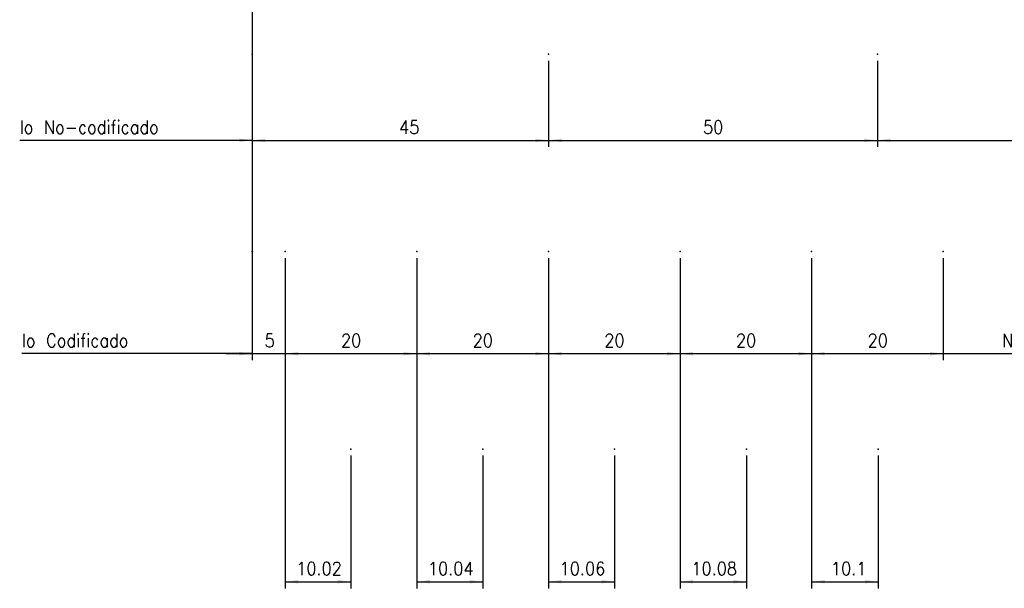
# Model space of a CAD drawing. Header units: inches. Extents: x -381 to 2960, y -418 to 176.
# Tile 3 of 21: x -261 to -111, y -299 to -213. Entities that reach past the tile are written whole.
import ezdxf

# ---------------------------------------------------------------- set-up
doc = ezdxf.new("R2010")
doc.units = ezdxf.units.IN
doc.layers.add('1', color=7, linetype='Continuous')
doc.styles.add('CONVERTER_11', font='txt.shx', dxfattribs={"width": 0.9})
doc.dimstyles.new('ME10_DIM_36', dxfattribs={"dimtxt": 2, "dimasz": 2, "dimexe": 1, "dimexo": 1, "dimgap": 1, "dimtad": 1, "dimdsep": 46, "dimtxsty": 'CONVERTER_11', "dimsah": 1, "dimcen": 0.09, "dimclrd": 2, "dimclre": 2, "dimclrt": 2, "dimadec": 0, "dimazin": 0, "dimtfac": 1, "dimtdec": 4, "dimtix": 1, "dimtmove": 0, "dimatfit": 3, "dimfxl": 1, "dimtolj": 1, "dimtzin": 0, "dimarcsym": 0})
doc.dimstyles.new('ME10_DIM_37', dxfattribs={"dimtxt": 2, "dimasz": 2, "dimexe": 1, "dimexo": 1, "dimgap": 1, "dimtad": 1, "dimdsep": 46, "dimtxsty": 'CONVERTER_11', "dimsah": 1, "dimcen": 0.09, "dimclrd": 2, "dimclre": 2, "dimclrt": 2, "dimadec": 0, "dimazin": 0, "dimtfac": 1, "dimtdec": 4, "dimtix": 1, "dimtmove": 0, "dimatfit": 3, "dimfxl": 1, "dimtolj": 1, "dimtzin": 0, "dimarcsym": 0})
doc.dimstyles.new('ME10_DIM_38', dxfattribs={"dimtxt": 2, "dimasz": 2, "dimexe": 1, "dimexo": 1, "dimgap": 1, "dimtad": 1, "dimdsep": 46, "dimtxsty": 'CONVERTER_11', "dimsah": 1, "dimcen": 0.09, "dimclrd": 2, "dimclre": 2, "dimclrt": 2, "dimadec": 0, "dimazin": 0, "dimtfac": 1, "dimtdec": 4, "dimtix": 1, "dimtmove": 0, "dimatfit": 3, "dimfxl": 1, "dimtolj": 1, "dimtzin": 0, "dimarcsym": 0})
doc.dimstyles.new('ME10_DIM_39', dxfattribs={"dimtxt": 2, "dimasz": 2, "dimexe": 1, "dimexo": 1, "dimgap": 1, "dimtad": 1, "dimdsep": 46, "dimtxsty": 'CONVERTER_11', "dimsah": 1, "dimcen": 0.09, "dimclrd": 2, "dimclre": 2, "dimclrt": 2, "dimadec": 0, "dimazin": 0, "dimtfac": 1, "dimtdec": 4, "dimtix": 1, "dimtmove": 0, "dimatfit": 3, "dimfxl": 1, "dimtolj": 1, "dimtzin": 0, "dimarcsym": 0})
doc.dimstyles.new('ME10_DIM_40', dxfattribs={"dimtxt": 2, "dimasz": 2, "dimexe": 1, "dimexo": 1, "dimgap": 1, "dimtad": 1, "dimdsep": 46, "dimtxsty": 'CONVERTER_11', "dimsah": 1, "dimcen": 0.09, "dimclrd": 2, "dimclre": 2, "dimclrt": 2, "dimadec": 0, "dimazin": 0, "dimtfac": 1, "dimtdec": 4, "dimtix": 1, "dimtmove": 0, "dimatfit": 3, "dimfxl": 1, "dimtolj": 1, "dimtzin": 0, "dimarcsym": 0})
doc.dimstyles.new('ME10_DIM_41', dxfattribs={"dimtxt": 2, "dimasz": 2, "dimexe": 1, "dimexo": 1, "dimgap": 1, "dimtad": 1, "dimdsep": 46, "dimtxsty": 'CONVERTER_11', "dimsah": 1, "dimcen": 0.09, "dimclrd": 2, "dimclre": 2, "dimclrt": 2, "dimadec": 0, "dimazin": 0, "dimtfac": 1, "dimtdec": 4, "dimtix": 1, "dimtmove": 0, "dimatfit": 3, "dimfxl": 1, "dimtolj": 1, "dimtzin": 0, "dimarcsym": 0})
doc.dimstyles.new('ME10_DIM_42', dxfattribs={"dimtxt": 2, "dimasz": 2, "dimexe": 1, "dimexo": 1, "dimgap": 1, "dimtad": 1, "dimdsep": 46, "dimtxsty": 'CONVERTER_11', "dimsah": 1, "dimcen": 0.09, "dimclrd": 2, "dimclre": 2, "dimclrt": 2, "dimadec": 0, "dimazin": 0, "dimtfac": 1, "dimtdec": 4, "dimtix": 1, "dimtmove": 0, "dimatfit": 3, "dimfxl": 1, "dimtolj": 1, "dimtzin": 0, "dimarcsym": 0})
doc.dimstyles.new('ME10_DIM_43', dxfattribs={"dimtxt": 2, "dimasz": 2, "dimexe": 1, "dimexo": 1, "dimgap": 1, "dimtad": 1, "dimdsep": 46, "dimtxsty": 'CONVERTER_11', "dimsah": 1, "dimcen": 0.09, "dimclrd": 2, "dimclre": 2, "dimclrt": 2, "dimadec": 0, "dimazin": 0, "dimtfac": 1, "dimtdec": 4, "dimtix": 1, "dimtmove": 0, "dimatfit": 3, "dimfxl": 1, "dimtolj": 1, "dimtzin": 0, "dimarcsym": 0})
doc.dimstyles.new('ME10_DIM_44', dxfattribs={"dimtxt": 2, "dimasz": 2, "dimexe": 1, "dimexo": 1, "dimgap": 1, "dimtad": 1, "dimdsep": 46, "dimtxsty": 'CONVERTER_11', "dimsah": 1, "dimcen": 0.09, "dimclrd": 2, "dimclre": 2, "dimclrt": 2, "dimadec": 0, "dimazin": 0, "dimtfac": 1, "dimtdec": 4, "dimtix": 1, "dimtmove": 0, "dimatfit": 3, "dimfxl": 1, "dimtolj": 1, "dimtzin": 0, "dimarcsym": 0})
doc.dimstyles.new('ME10_DIM_45', dxfattribs={"dimtxt": 2, "dimasz": 2, "dimexe": 1, "dimexo": 1, "dimgap": 1, "dimtad": 1, "dimdsep": 46, "dimtxsty": 'CONVERTER_11', "dimsah": 1, "dimcen": 0.09, "dimclrd": 2, "dimclre": 2, "dimclrt": 2, "dimadec": 0, "dimazin": 0, "dimtfac": 1, "dimtdec": 4, "dimtix": 1, "dimtmove": 0, "dimatfit": 3, "dimfxl": 1, "dimtolj": 1, "dimtzin": 0, "dimarcsym": 0})
doc.dimstyles.new('ME10_DIM_46', dxfattribs={"dimtxt": 2, "dimasz": 2, "dimexe": 1, "dimexo": 1, "dimgap": 1, "dimtad": 1, "dimdsep": 46, "dimtxsty": 'CONVERTER_11', "dimsah": 1, "dimcen": 0.09, "dimclrd": 2, "dimclre": 2, "dimclrt": 2, "dimadec": 0, "dimazin": 0, "dimtfac": 1, "dimtdec": 4, "dimtix": 1, "dimtmove": 0, "dimatfit": 3, "dimfxl": 1, "dimtolj": 1, "dimtzin": 0, "dimarcsym": 0})
doc.dimstyles.new('ME10_DIM_47', dxfattribs={"dimtxt": 2, "dimasz": 2, "dimexe": 1, "dimexo": 1, "dimgap": 1, "dimtad": 1, "dimdsep": 46, "dimtxsty": 'CONVERTER_11', "dimsah": 1, "dimcen": 0.09, "dimclrd": 2, "dimclre": 2, "dimclrt": 2, "dimadec": 0, "dimazin": 0, "dimtfac": 1, "dimtdec": 4, "dimtix": 1, "dimtmove": 0, "dimatfit": 3, "dimfxl": 1, "dimtolj": 1, "dimtzin": 0, "dimarcsym": 0})
doc.dimstyles.new('ME10_DIM_48', dxfattribs={"dimtxt": 2, "dimasz": 2, "dimexe": 1, "dimexo": 1, "dimgap": 1, "dimtad": 1, "dimdsep": 46, "dimtxsty": 'CONVERTER_11', "dimsah": 1, "dimcen": 0.09, "dimclrd": 2, "dimclre": 2, "dimclrt": 2, "dimadec": 0, "dimazin": 0, "dimtfac": 1, "dimtdec": 4, "dimtix": 1, "dimtmove": 0, "dimatfit": 3, "dimfxl": 1, "dimtolj": 1, "dimtzin": 0, "dimarcsym": 0})
doc.dimstyles.new('ME10_DIM_49', dxfattribs={"dimtxt": 2, "dimasz": 2, "dimexe": 1, "dimexo": 1, "dimgap": 1, "dimtad": 1, "dimdsep": 46, "dimtxsty": 'CONVERTER_11', "dimsah": 1, "dimcen": 0.09, "dimclrd": 2, "dimclre": 2, "dimclrt": 2, "dimadec": 0, "dimazin": 0, "dimtfac": 1, "dimtdec": 4, "dimtix": 1, "dimtmove": 0, "dimatfit": 3, "dimfxl": 1, "dimtolj": 1, "dimtzin": 0, "dimarcsym": 0})

# ---------------------------------------------------------------- blocks, each defined once
blk = doc.blocks.new('*D87')
at = {"layer": '1', "color": 2, "linetype": 'Continuous'}
for p, q in [((-140.5, -248.8), (-140.5, -264.31)), ((-120.5, -248.8), (-120.5, -264.31)), ((-140.5, -263.31), (-120.5, -263.31))]:
    blk.add_line(p, q, dxfattribs=at)
at = {"layer": '1', "color": 2}
for points in [[(-138.5, -263.05), (-138.5, -263.58), (-140.5, -263.31)], [(-122.5, -263.58), (-122.5, -263.05), (-120.5, -263.31)]]:
    blk.add_solid(points, dxfattribs=at)
at = {"layer": '1', "color": 2, "insert": (-132, -262.31), "char_height": 2, "attachment_point": 7, "rotation": 0.0001, "line_spacing_factor": 0.60024, "style": 'CONVERTER_11'}
blk.add_mtext('20', dxfattribs=at)
blk = doc.blocks.new('*D88')
at = {"layer": '1', "color": 2, "linetype": 'Continuous'}
for p, q in [((-140.5, -248.8), (-140.5, -298.97)), ((-130.4, -278.8), (-130.4, -298.97)), ((-140.5, -297.97), (-130.4, -297.97))]:
    blk.add_line(p, q, dxfattribs=at)
at = {"layer": '1', "color": 2}
for points in [[(-138.5, -297.7), (-138.5, -298.23), (-140.5, -297.97)], [(-132.4, -298.23), (-132.4, -297.7), (-130.4, -297.97)]]:
    blk.add_solid(points, dxfattribs=at)
at = {"layer": '1', "color": 2, "insert": (-137.57, -296.97), "char_height": 2, "attachment_point": 7, "rotation": 0.0001, "line_spacing_factor": 0.60024, "style": 'CONVERTER_11'}
blk.add_mtext('10.1', dxfattribs=at)
blk = doc.blocks.new('*D89')
at = {"layer": '1', "color": 2, "linetype": 'Continuous'}
for p, q in [((-160.5, -248.8), (-160.5, -264.31)), ((-140.5, -248.8), (-140.5, -264.31)), ((-160.5, -263.31), (-140.5, -263.31))]:
    blk.add_line(p, q, dxfattribs=at)
at = {"layer": '1', "color": 2}
for points in [[(-158.5, -263.05), (-158.5, -263.58), (-160.5, -263.31)], [(-142.5, -263.58), (-142.5, -263.05), (-140.5, -263.31)]]:
    blk.add_solid(points, dxfattribs=at)
at = {"layer": '1', "color": 2, "insert": (-152, -262.31), "char_height": 2, "attachment_point": 7, "rotation": 0.0001, "line_spacing_factor": 0.60024, "style": 'CONVERTER_11'}
blk.add_mtext('20', dxfattribs=at)
blk = doc.blocks.new('*D90')
at = {"layer": '1', "color": 2, "linetype": 'Continuous'}
for p, q in [((-160.5, -248.8), (-160.5, -298.97)), ((-150.42, -278.8), (-150.42, -298.97)), ((-160.5, -297.97), (-150.42, -297.97))]:
    blk.add_line(p, q, dxfattribs=at)
at = {"layer": '1', "color": 2}
for points in [[(-158.5, -297.7), (-158.5, -298.23), (-160.5, -297.97)], [(-152.42, -298.23), (-152.42, -297.7), (-150.42, -297.97)]]:
    blk.add_solid(points, dxfattribs=at)
at = {"layer": '1', "color": 2, "insert": (-158.78, -296.97), "char_height": 2, "attachment_point": 7, "rotation": 0.0001, "line_spacing_factor": 0.60024, "style": 'CONVERTER_11'}
blk.add_mtext('10.08', dxfattribs=at)
blk = doc.blocks.new('*D91')
at = {"layer": '1', "color": 2, "linetype": 'Continuous'}
for p, q in [((-180.5, -248.8), (-180.5, -264.31)), ((-160.5, -248.8), (-160.5, -264.31)), ((-180.5, -263.31), (-160.5, -263.31))]:
    blk.add_line(p, q, dxfattribs=at)
at = {"layer": '1', "color": 2}
for points in [[(-178.5, -263.05), (-178.5, -263.58), (-180.5, -263.31)], [(-162.5, -263.58), (-162.5, -263.05), (-160.5, -263.31)]]:
    blk.add_solid(points, dxfattribs=at)
at = {"layer": '1', "color": 2, "insert": (-172, -262.31), "char_height": 2, "attachment_point": 7, "rotation": 0.0001, "line_spacing_factor": 0.60024, "style": 'CONVERTER_11'}
blk.add_mtext('20', dxfattribs=at)
blk = doc.blocks.new('*D92')
at = {"layer": '1', "color": 2, "linetype": 'Continuous'}
for p, q in [((-180.5, -248.8), (-180.5, -298.97)), ((-170.44, -278.8), (-170.44, -298.97)), ((-180.5, -297.97), (-170.44, -297.97))]:
    blk.add_line(p, q, dxfattribs=at)
at = {"layer": '1', "color": 2}
for points in [[(-178.5, -297.7), (-178.5, -298.23), (-180.5, -297.97)], [(-172.44, -298.23), (-172.44, -297.7), (-170.44, -297.97)]]:
    blk.add_solid(points, dxfattribs=at)
at = {"layer": '1', "color": 2, "insert": (-178.79, -296.97), "char_height": 2, "attachment_point": 7, "rotation": 0.0001, "line_spacing_factor": 0.60024, "style": 'CONVERTER_11'}
blk.add_mtext('10.06', dxfattribs=at)
blk = doc.blocks.new('*D93')
at = {"layer": '1', "color": 2, "linetype": 'Continuous'}
for p, q in [((-200.5, -248.8), (-200.5, -264.31)), ((-180.5, -248.8), (-180.5, -264.31)), ((-200.5, -263.31), (-180.5, -263.31))]:
    blk.add_line(p, q, dxfattribs=at)
at = {"layer": '1', "color": 2}
for points in [[(-198.5, -263.05), (-198.5, -263.58), (-200.5, -263.31)], [(-182.5, -263.58), (-182.5, -263.05), (-180.5, -263.31)]]:
    blk.add_solid(points, dxfattribs=at)
at = {"layer": '1', "color": 2, "insert": (-192, -262.31), "char_height": 2, "attachment_point": 7, "rotation": 0.0001, "line_spacing_factor": 0.60024, "style": 'CONVERTER_11'}
blk.add_mtext('20', dxfattribs=at)
blk = doc.blocks.new('*D94')
at = {"layer": '1', "color": 2, "linetype": 'Continuous'}
for p, q in [((-200.5, -248.8), (-200.5, -298.97)), ((-190.46, -278.8), (-190.46, -298.97)), ((-200.5, -297.97), (-190.46, -297.97))]:
    blk.add_line(p, q, dxfattribs=at)
at = {"layer": '1', "color": 2}
for points in [[(-198.5, -297.7), (-198.5, -298.23), (-200.5, -297.97)], [(-192.46, -298.23), (-192.46, -297.7), (-190.46, -297.97)]]:
    blk.add_solid(points, dxfattribs=at)
at = {"layer": '1', "color": 2, "insert": (-198.8, -296.97), "char_height": 2, "attachment_point": 7, "rotation": 0.0001, "line_spacing_factor": 0.60024, "style": 'CONVERTER_11'}
blk.add_mtext('10.04', dxfattribs=at)
blk = doc.blocks.new('*D95')
at = {"layer": '1', "color": 2, "linetype": 'Continuous'}
for p, q in [((-220.5, -248.8), (-220.5, -264.31)), ((-200.5, -248.8), (-200.5, -264.31)), ((-220.5, -263.31), (-200.5, -263.31))]:
    blk.add_line(p, q, dxfattribs=at)
at = {"layer": '1', "color": 2}
for points in [[(-218.5, -263.05), (-218.5, -263.58), (-220.5, -263.31)], [(-202.5, -263.58), (-202.5, -263.05), (-200.5, -263.31)]]:
    blk.add_solid(points, dxfattribs=at)
at = {"layer": '1', "color": 2, "insert": (-212, -262.31), "char_height": 2, "attachment_point": 7, "rotation": 0.0001, "line_spacing_factor": 0.60024, "style": 'CONVERTER_11'}
blk.add_mtext('20', dxfattribs=at)
blk = doc.blocks.new('*D96')
at = {"layer": '1', "color": 2, "linetype": 'Continuous'}
for p, q in [((-130.5, -218.8), (-130.5, -231.9)), ((-80.5, -218.8), (-80.5, -231.9)), ((-130.5, -230.9), (-80.5, -230.9))]:
    blk.add_line(p, q, dxfattribs=at)
at = {"layer": '1', "color": 2}
for points in [[(-128.5, -230.63), (-128.5, -231.16), (-130.5, -230.9)], [(-82.5, -231.16), (-82.5, -230.63), (-80.5, -230.9)]]:
    blk.add_solid(points, dxfattribs=at)
at = {"layer": '1', "color": 2, "insert": (-108.76, -229.9), "char_height": 2, "attachment_point": 7, "rotation": 0.0001, "line_spacing_factor": 0.60024, "style": 'CONVERTER_11'}
blk.add_mtext('50', dxfattribs=at)
blk = doc.blocks.new('*D97')
at = {"layer": '1', "color": 2, "linetype": 'Continuous'}
for p, q in [((-180.5, -218.8), (-180.5, -231.9)), ((-130.5, -218.8), (-130.5, -231.9)), ((-180.5, -230.9), (-130.5, -230.9))]:
    blk.add_line(p, q, dxfattribs=at)
at = {"layer": '1', "color": 2}
for points in [[(-178.5, -230.63), (-178.5, -231.16), (-180.5, -230.9)], [(-132.5, -231.16), (-132.5, -230.63), (-130.5, -230.9)]]:
    blk.add_solid(points, dxfattribs=at)
at = {"layer": '1', "color": 2, "insert": (-157, -229.9), "char_height": 2, "attachment_point": 7, "rotation": 0.0001, "line_spacing_factor": 0.60024, "style": 'CONVERTER_11'}
blk.add_mtext('50', dxfattribs=at)
blk = doc.blocks.new('*D98')
at = {"layer": '1', "color": 2, "linetype": 'Continuous'}
for p, q in [((-225.5, -158.8), (-225.5, -231.9)), ((-180.5, -218.8), (-180.5, -231.9)), ((-225.5, -230.9), (-180.5, -230.9))]:
    blk.add_line(p, q, dxfattribs=at)
at = {"layer": '1', "color": 2}
for points in [[(-223.5, -230.63), (-223.5, -231.16), (-225.5, -230.9)], [(-182.5, -231.16), (-182.5, -230.63), (-180.5, -230.9)]]:
    blk.add_solid(points, dxfattribs=at)
at = {"layer": '1', "color": 2, "insert": (-203.17, -229.9), "char_height": 2, "attachment_point": 7, "rotation": 0.0001, "line_spacing_factor": 0.60024, "style": 'CONVERTER_11'}
blk.add_mtext('45', dxfattribs=at)
blk = doc.blocks.new('*D99')
at = {"layer": '1', "color": 2, "linetype": 'Continuous'}
for p, q in [((-220.5, -248.8), (-220.5, -298.97)), ((-210.48, -278.8), (-210.48, -298.97)), ((-220.5, -297.97), (-210.48, -297.97))]:
    blk.add_line(p, q, dxfattribs=at)
at = {"layer": '1', "color": 2}
for points in [[(-218.5, -297.7), (-218.5, -298.23), (-220.5, -297.97)], [(-212.48, -298.23), (-212.48, -297.7), (-210.48, -297.97)]]:
    blk.add_solid(points, dxfattribs=at)
at = {"layer": '1', "color": 2, "insert": (-218.81, -296.97), "char_height": 2, "attachment_point": 7, "rotation": 0.0001, "line_spacing_factor": 0.60024, "style": 'CONVERTER_11'}
blk.add_mtext('10.02', dxfattribs=at)
blk = doc.blocks.new('*D100')
at = {"layer": '1', "color": 2, "linetype": 'Continuous'}
for p, q in [((-225.5, -158.8), (-225.5, -264.31)), ((-220.5, -248.8), (-220.5, -264.31)), ((-229.5, -263.31), (-225.5, -263.31)), ((-225.5, -263.31), (-220.5, -263.31)), ((-220.5, -263.31), (-216.5, -263.31))]:
    blk.add_line(p, q, dxfattribs=at)
at = {"layer": '1', "color": 2}
for points in [[(-227.5, -263.58), (-227.5, -263.05), (-225.5, -263.31)], [(-218.5, -263.05), (-218.5, -263.58), (-220.5, -263.31)]]:
    blk.add_solid(points, dxfattribs=at)
at = {"layer": '1', "color": 2, "insert": (-223.6, -262.31), "char_height": 2, "attachment_point": 7, "rotation": 0.0001, "line_spacing_factor": 0.60024, "style": 'CONVERTER_11'}
blk.add_mtext('5', dxfattribs=at)
blk = doc.blocks.new('*D111')
at = {"layer": '1', "color": 2, "linetype": 'Continuous'}
for p, q in [((-120.5, -248.8), (-120.5, -264.31)), ((-124.5, -263.31), (-104.77, -263.31))]:
    blk.add_line(p, q, dxfattribs=at)
at = {"layer": '1', "color": 2}
blk.add_solid([(-122.5, -263.58), (-122.5, -263.05), (-120.5, -263.31)], dxfattribs=at)
at = {"layer": '1', "color": 2, "insert": (-111.57, -262.31), "char_height": 2, "attachment_point": 7, "rotation": 0.0001, "line_spacing_factor": 0.60024, "style": 'CONVERTER_11'}
blk.add_mtext('Nx20', dxfattribs=at)
blk = doc.blocks.new('*D112')
at = {"layer": '1', "color": 2, "linetype": 'Continuous'}
for p, q in [((-225.5, -158.8), (-225.5, -264.31)), ((-225.5, -263.31), (-260.48, -263.31))]:
    blk.add_line(p, q, dxfattribs=at)
at = {"layer": '1', "color": 2}
blk.add_solid([(-227.5, -263.58), (-227.5, -263.05), (-225.5, -263.31)], dxfattribs=at)
at = {"layer": '1', "color": 2, "insert": (-260.48, -262.31), "char_height": 2, "attachment_point": 7, "rotation": 0.0001, "line_spacing_factor": 0.60024, "style": 'CONVERTER_11'}
blk.add_mtext('Io Codificado', dxfattribs=at)
blk = doc.blocks.new('*D113')
at = {"layer": '1', "color": 2, "linetype": 'Continuous'}
for p, q in [((-225.5, -158.8), (-225.5, -231.9)), ((-225.5, -230.9), (-260.81, -230.9))]:
    blk.add_line(p, q, dxfattribs=at)
at = {"layer": '1', "color": 2}
blk.add_solid([(-227.5, -231.16), (-227.5, -230.63), (-225.5, -230.9)], dxfattribs=at)
at = {"layer": '1', "color": 2, "insert": (-260.81, -229.9), "char_height": 2, "attachment_point": 7, "rotation": 0.0001, "line_spacing_factor": 0.60024, "style": 'CONVERTER_11'}
blk.add_mtext('Io No-codificado', dxfattribs=at)
blk = doc.blocks.new('Alzado1', base_point=(-87, -128))
at = {"layer": '1', "color": 7}
for p in [(-225.5, -217.805), (-180.5, -217.805), (-130.5, -217.805), (-225.5, -247.805), (-220.5, -247.805), (-200.5, -247.805), (-180.5, -247.805), (-160.5, -247.805), (-140.5, -247.805), (-120.5, -247.805), (-210.48, -277.805), (-190.46, -277.805), (-170.44, -277.805), (-150.42, -277.805), (-130.4, -277.805)]:
    blk.add_point(p, dxfattribs=at)
at = {"layer": '1'}
for name in ['*D113', '*D112', '*D111']:
    blk.add_blockref(name, (0, 0), dxfattribs=at)
for base, p1, p2, dimstyle, picture, middle in [((-225.5, -263.314), (-220.5, -247.805), (-225.5, -157.805), 'ME10_DIM_49', '*D100', (-223, -261.314)), ((-225.5, -230.898), (-180.5, -217.805), (-225.5, -157.805), 'ME10_DIM_47', '*D98', (-201.668, -228.898)), ((-180.5, -230.898), (-130.5, -217.805), (-180.5, -217.805), 'ME10_DIM_46', '*D97', (-155.5, -228.898)), ((-130.5, -230.898), (-80.5, -217.805), (-130.5, -217.805), 'ME10_DIM_45', '*D96', (-107.26, -228.898)), ((-220.5, -263.314), (-200.5, -247.805), (-220.5, -247.805), 'ME10_DIM_44', '*D95', (-210.5, -261.314)), ((-220.5, -297.966), (-210.48, -277.805), (-220.5, -247.805), 'ME10_DIM_48', '*D99', (-215.49, -295.966)), ((-200.5, -297.966), (-190.46, -277.805), (-200.5, -247.805), 'ME10_DIM_43', '*D94', (-195.48, -295.966)), ((-180.5, -297.966), (-170.44, -277.805), (-180.5, -247.805), 'ME10_DIM_41', '*D92', (-175.47, -295.966)), ((-160.5, -297.966), (-150.42, -277.805), (-160.5, -247.805), 'ME10_DIM_39', '*D90', (-155.46, -295.966)), ((-140.5, -297.966), (-130.4, -277.805), (-140.5, -247.805), 'ME10_DIM_37', '*D88', (-135.45, -295.966))]:
    dim = blk.add_linear_dim(base=base, p1=p1, p2=p2, dimstyle=dimstyle, dxfattribs=at)
    dim.commit()
    dim.dimension.update_dxf_attribs({"geometry": picture, "text_midpoint": middle, "text_rotation": 0.00014})
for p1, p2, dimstyle, picture, middle in [((-180.5, -247.805), (-200.5, -247.805), 'ME10_DIM_42', '*D93', (-190.5, -261.314)), ((-160.5, -247.805), (-180.5, -247.805), 'ME10_DIM_40', '*D91', (-170.5, -261.314)), ((-140.5, -247.805), (-160.5, -247.805), 'ME10_DIM_38', '*D89', (-150.5, -261.314)), ((-120.5, -247.805), (-140.5, -247.805), 'ME10_DIM_36', '*D87', (-130.5, -261.314))]:
    dim = blk.add_aligned_dim(p1=p1, p2=p2, distance=15.509, dimstyle=dimstyle, dxfattribs=at)
    dim.commit()
    dim.dimension.update_dxf_attribs({"geometry": picture, "text_midpoint": middle, "text_rotation": 0.00014})

msp = doc.modelspace()

# ---------------------------------------------------------------- block references
msp.add_blockref('Alzado1', (-87, -128))

doc.saveas('drawing.dxf')
